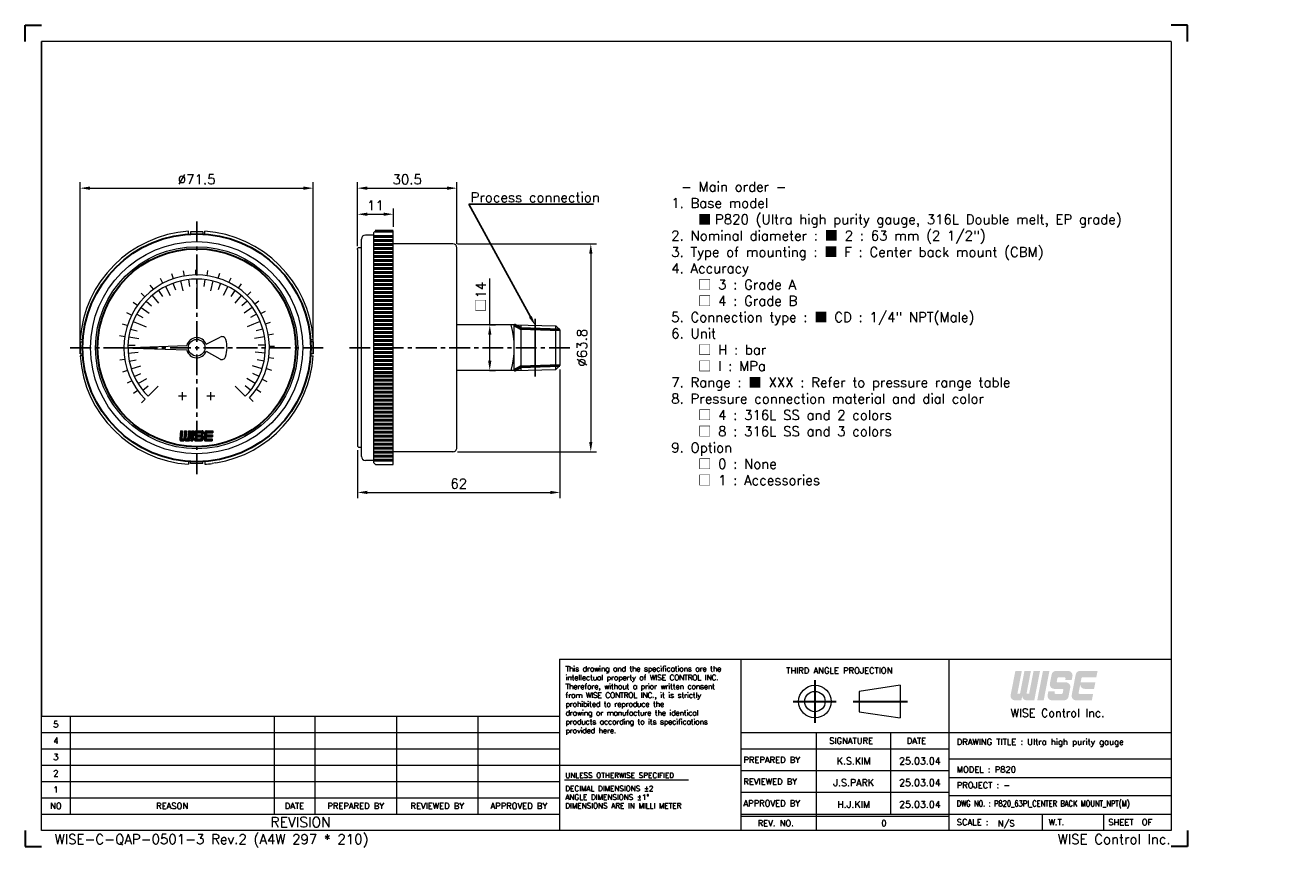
# Model space of a CAD drawing. Extents: x 410 to 798, y -3 to 249.
import ezdxf
from ezdxf import colors
from ezdxf.entities.mleader import LeaderData, LeaderLine
from ezdxf.enums import TextEntityAlignment as Align
from ezdxf.math import Vec2, Vec3

# ---------------------------------------------------------------- set-up
doc = ezdxf.new("R2010")
doc.units = 0
doc.header["$LTSCALE"] = 17
doc.header["$MEASUREMENT"] = 0
doc.header["$PDMODE"] = 1
doc.linetypes.add('CENTER', pattern=[2, 1.25, -0.25, 0.25, -0.25])
doc.linetypes.add('DASHEDX2', pattern=[1.5, 1, -0.5])
doc.layers.get('0').update_dxf_attribs({"linetype": 'DASHEDX2', "lineweight": 18})
doc.layers.get('DEFPOINTS').update_dxf_attribs({"linetype": 'CONTINUOUS', "lineweight": 18})
for name, color, linetype, lineweight in [('4', 4, 'CONTINUOUS', 30), ('DIM', 7, 'CONTINUOUS', 18), ('SS100', 7, 'CONTINUOUS', 18)]:
    doc.layers.add(name, color=color, linetype=linetype, lineweight=lineweight)
doc.styles.add('ROMANC', font='romans.shx', dxfattribs={"bigfont": 'whgtxt.shx'})
doc.styles.add('ROMANS', font='ROMANS.shx', dxfattribs={"bigfont": 'whgtxt.shx'})
doc.dimstyles.new('1.2', dxfattribs={"dimscale": 1.2, "dimtxt": 2.5, "dimasz": 2.5, "dimexe": 1.5, "dimexo": 1, "dimgap": 1, "dimtad": 1, "dimdsep": 46, "dimtxsty": 'ROMANS', "dimcen": 2.5, "dimclrd": 7, "dimclre": 7, "dimclrt": 3, "dimadec": 1, "dimazin": 2, "dimtfac": 1, "dimtmove": 0, "dimatfit": 3, "dimfxl": 1, "dimlwd": 18, "dimlwe": 18, "dimarcsym": 0})

# ---------------------------------------------------------------- blocks, each defined once
blk = doc.blocks.new('*D6')
at = {"layer": '4', "color": 7, "lineweight": 18, "transparency": 16777216}
for p, q in [((511.5, 181.3), (511.5, 192.92)), ((514.5, 191.12), (519.5, 191.12)), ((522.5, 187.22), (522.5, 192.92))]:
    blk.add_line(p, q, dxfattribs=at)
at = {"layer": '4', "color": 7, "lineweight": -3, "transparency": 16777216}
for points in [[(514.5, 191.62), (514.5, 190.62), (511.5, 191.12)], [(519.5, 191.62), (519.5, 190.62), (522.5, 191.12)]]:
    blk.add_solid(points, dxfattribs=at)
at = {"layer": 'DEFPOINTS', "color": 0, "lineweight": -3, "transparency": 16777216}
for p in [(522.5, 191.12), (522.5, 186.02), (511.5, 180.1)]:
    blk.add_point(p, dxfattribs=at)
at = {"layer": '4', "color": 3, "lineweight": -3, "transparency": 16777216, "insert": (517, 193.82), "char_height": 3, "attachment_point": 5, "style": 'ROMANS'}
blk.add_mtext('11', dxfattribs=at)
blk = doc.blocks.new('*D7')
at = {"layer": '4', "color": 7, "lineweight": 18, "transparency": 16777216}
for p, q in [((511.5, 181.3), (511.5, 200.92)), ((514.5, 199.12), (539, 199.12)), ((542, 182.04), (542, 200.92))]:
    blk.add_line(p, q, dxfattribs=at)
at = {"layer": '4', "color": 7, "lineweight": -3, "transparency": 16777216}
for points in [[(514.5, 199.62), (514.5, 198.62), (511.5, 199.12)], [(539, 199.62), (539, 198.62), (542, 199.12)]]:
    blk.add_solid(points, dxfattribs=at)
at = {"layer": 'DEFPOINTS', "color": 0, "lineweight": -3, "transparency": 16777216}
for p in [(542, 199.12), (511.5, 180.1), (542, 180.84)]:
    blk.add_point(p, dxfattribs=at)
at = {"layer": '4', "color": 3, "lineweight": -3, "transparency": 16777216, "insert": (526.75, 201.82), "char_height": 3, "attachment_point": 5, "style": 'ROMANS'}
blk.add_mtext('30.5', dxfattribs=at)
blk = doc.blocks.new('11')
at = {"color": 0}
for p, q in [((98.23, 252.35), (97.82, 253.57)), ((100.95, 253.03), (100.74, 254.3)), ((103.75, 253.29), (103.74, 254.57)), ((106.55, 253.1), (106.74, 254.38)), ((109.3, 252.49), (109.68, 253.71)), ((93.26, 249.75), (92.5, 250.79)), ((95.64, 251.25), (95.05, 252.39)), ((111.91, 251.45), (112.47, 252.6)), ((114.32, 250.02), (115.06, 251.07)), ((91.14, 247.91), (90.23, 248.81)), ((116.49, 248.23), (117.38, 249.15)), ((89.33, 245.76), (88.29, 246.51)), ((118.35, 246.12), (119.38, 246.9)), ((119.86, 243.75), (121, 244.36)), ((86.82, 240.75), (85.6, 241.14)), ((87.88, 243.35), (86.73, 243.93)), ((120.99, 241.18), (122.2, 241.6)), ((86.18, 238.02), (84.91, 238.21)), ((121.69, 238.46), (122.96, 238.69)), ((85.98, 235.21), (84.69, 235.21)), ((121.97, 235.66), (123.26, 235.69)), ((86.21, 232.41), (84.94, 232.21)), ((121.81, 232.86), (123.08, 232.69)), ((86.87, 229.68), (85.65, 229.28)), ((121.22, 230.11), (122.45, 229.74)), ((87.95, 227.09), (86.81, 226.51)), ((120.2, 227.49), (121.36, 226.94)), ((89.42, 224.7), (88.38, 223.94)), ((91.25, 222.56), (90.34, 221.65)), ((117.02, 222.88), (117.95, 222)), ((118.79, 225.06), (119.85, 224.33))]:
    blk.add_line(p, q, dxfattribs=at)
blk.add_arc((103.98, 235.29), 18, 316.4299, 225, dxfattribs=at)
blk = doc.blocks.new('*D10')
at = {"layer": '4', "color": 7, "lineweight": 18, "transparency": 16777216}
for p, q in [((542.22, 182.07), (584.85, 182.07)), ((583.05, 179.07), (583.05, 121.27)), ((542.2, 118.27), (584.85, 118.27))]:
    blk.add_line(p, q, dxfattribs=at)
at = {"layer": '4', "color": 7, "lineweight": -3, "transparency": 16777216}
for points in [[(582.55, 179.07), (583.55, 179.07), (583.05, 182.07)], [(582.55, 121.27), (583.55, 121.27), (583.05, 118.27)]]:
    blk.add_solid(points, dxfattribs=at)
at = {"layer": 'DEFPOINTS', "color": 0, "lineweight": -3, "transparency": 16777216}
for p in [(541.02, 182.07), (541, 118.27), (583.05, 118.27)]:
    blk.add_point(p, dxfattribs=at)
at = {"layer": '4', "color": 3, "lineweight": -3, "transparency": 16777216, "insert": (580.35, 150.17), "char_height": 3, "attachment_point": 5, "rotation": 90, "style": 'ROMANS'}
blk.add_mtext('%%C63.8', dxfattribs=at)
blk = doc.blocks.new('*D11')
at = {"layer": '4', "color": 7, "lineweight": 18, "transparency": 16777216}
for p, q in [((426.44, 151.37), (426.44, 200.92)), ((429.44, 199.12), (494.94, 199.12)), ((497.94, 151.37), (497.94, 200.92))]:
    blk.add_line(p, q, dxfattribs=at)
at = {"layer": '4', "color": 7, "lineweight": -3, "transparency": 16777216}
for points in [[(429.44, 199.62), (429.44, 198.62), (426.44, 199.12)], [(494.94, 199.62), (494.94, 198.62), (497.94, 199.12)]]:
    blk.add_solid(points, dxfattribs=at)
at = {"layer": 'DEFPOINTS', "color": 0, "lineweight": -3, "transparency": 16777216}
for p in [(497.94, 199.12), (426.44, 150.17), (497.94, 150.17)]:
    blk.add_point(p, dxfattribs=at)
at = {"layer": '4', "color": 3, "lineweight": -3, "transparency": 16777216, "insert": (462.19, 201.82), "char_height": 3, "attachment_point": 5, "style": 'ROMANS'}
blk.add_mtext('%%C71.5', dxfattribs=at)
blk = doc.blocks.new('*D12')
at = {"layer": '4', "color": 7, "lineweight": 18, "transparency": 16777216}
for p, q in [((573.6, 143.49), (573.6, 103.97)), ((511.5, 118.78), (511.5, 103.97)), ((514.5, 105.77), (570.6, 105.77))]:
    blk.add_line(p, q, dxfattribs=at)
at = {"layer": '4', "color": 7, "lineweight": -3, "transparency": 16777216}
for points in [[(514.5, 106.27), (514.5, 105.27), (511.5, 105.77)], [(570.6, 106.27), (570.6, 105.27), (573.6, 105.77)]]:
    blk.add_solid(points, dxfattribs=at)
at = {"layer": 'DEFPOINTS', "color": 0, "lineweight": -3, "transparency": 16777216}
for p in [(573.6, 144.69), (511.5, 119.98), (573.6, 105.77)]:
    blk.add_point(p, dxfattribs=at)
at = {"layer": '4', "color": 3, "lineweight": -3, "transparency": 16777216, "insert": (542.55, 108.47), "char_height": 3, "attachment_point": 5, "style": 'ROMANS'}
blk.add_mtext('62', dxfattribs=at)
blk = doc.blocks.new('*D13')
at = {"layer": '4', "color": 7, "lineweight": 18, "transparency": 16777216}
for p, q in [((552.07, 157.17), (552.07, 171.38)), ((552, 157.17), (553.87, 157.17)), ((552.07, 146.17), (552.07, 154.17)), ((552, 143.17), (553.87, 143.17))]:
    blk.add_line(p, q, dxfattribs=at)
at = {"layer": '4', "color": 7, "lineweight": -3, "transparency": 16777216}
for points in [[(551.57, 154.17), (552.57, 154.17), (552.07, 157.17)], [(551.57, 146.17), (552.57, 146.17), (552.07, 143.17)]]:
    blk.add_solid(points, dxfattribs=at)
at = {"layer": 'DEFPOINTS', "color": 0, "lineweight": -3, "transparency": 16777216}
for p in [(550.8, 157.17), (550.8, 143.17), (552.07, 143.17)]:
    blk.add_point(p, dxfattribs=at)
at = {"layer": '4', "color": 3, "lineweight": -3, "transparency": 16777216, "insert": (549.37, 165.77), "char_height": 3, "attachment_point": 5, "rotation": 90, "style": 'ROMANS'}
blk.add_mtext('{\\fGulim|b0|i0|c129|p50;□}14', dxfattribs=at)

msp = doc.modelspace()

# ---------------------------------------------------------------- hatches: boundary and pattern name
at = {"layer": '4', "linetype": 'CENTER'}
for points in [[(715.353, 43.349, 0.4142136), (716.703, 41.998), (719.052, 41.998), (720.802, 51.002), (718.821, 51.002), (717.474, 44.069), (716.663, 44.069), (718.011, 51.002), (716.03, 51.002), (714.682, 44.069), (713.872, 44.069), (715.22, 51.002), (713.239, 51.002), (711.801, 43.606, 0.4716306), (713.127, 41.998), (715.09, 41.998)], [(723.683, 51.002), (721.702, 51.002), (719.952, 41.998), (721.933, 41.998)], [(729.529, 43.091), (730.071, 45.882, 0.4716306), (728.745, 47.49), (726.21, 47.49, -0.4716306), (725.944, 47.812), (726.137, 48.802, -0.3590367), (726.402, 49.021), (728.373, 49.021, -0.4716306), (728.638, 48.699), (728.543, 48.211), (730.524, 48.211), (730.754, 49.394, 0.4716306), (729.428, 51.002), (725.697, 51.002, 0.3590367), (724.371, 49.909), (723.829, 47.118, 0.4716306), (725.154, 45.509), (727.69, 45.509, -0.4716306), (727.955, 45.188), (727.763, 44.197, -0.3590367), (727.498, 43.979), (725.527, 43.979, -0.4716306), (725.262, 44.3), (725.357, 44.789), (723.376, 44.789), (723.146, 43.606, 0.4716306), (724.472, 41.998), (728.203, 41.998, 0.3590367)], [(737.084, 43.979), (732.91, 43.979, -0.4716306), (732.645, 44.3), (732.88, 45.509), (733.142, 46.86, 0.4142136), (734.493, 45.509), (737.382, 45.509), (737.767, 47.49), (733.265, 47.49), (733.52, 48.802, -0.3590367), (733.785, 49.021), (738.064, 49.021), (738.449, 51.002), (733.08, 51.002, 0.3590367), (731.754, 49.909), (730.529, 43.606, 0.4716306), (731.855, 41.998), (736.699, 41.998)]]:
    msp.add_hatch(color=1, dxfattribs=at).paths.add_polyline_path(points)

# ---------------------------------------------------------------- linework, layer by layer
at = {"color": 4, "linetype": 'Continuous'}
for p, q in [((761.041, 244.087), (414.646, 244.087)), ((761.041, 244.087), (761.041, 2.092)), ((573.462, 54.614), (629.111, 54.614)), ((573.462, 54.614), (573.462, 2.092)), ((629.111, 54.614), (761.041, 54.614)), ((677.87, 46.619), (665.365, 44.744)), ((677.87, 46.619), (677.87, 36.615)), ((665.365, 44.744), (665.365, 38.491)), ((414.646, 2.092), (414.646, 37.106)), ((414.646, 37.106), (573.462, 37.106)), ((665.365, 38.491), (677.87, 36.615)), ((761.041, 2.092), (414.646, 2.092))]:
    msp.add_line(p, q, dxfattribs=at)
at = {"color": 4, "linetype": 'ByBlock'}
for p, q in [((559.595, 157.166), (541.995, 157.166)), ((559.595, 143.166), (541.995, 143.166))]:
    msp.add_line(p, q, dxfattribs=at)
at = {"color": 3, "linetype": 'Continuous'}
for p, q in [((629.111, 2.092), (629.111, 54.614)), ((692.888, 54.614), (692.888, 2.092)), ((629.111, 32.104), (761.041, 32.104)), ((652.246, 2.092), (652.246, 32.104)), ((675.068, 7.094), (675.068, 32.104)), ((629.111, 27.102), (692.888, 27.102)), ((573.462, 22.1), (629.111, 22.1)), ((629.111, 20.433), (692.888, 20.433)), ((575.011, 17.59), (612.972, 17.59)), ((629.111, 13.763), (692.888, 13.763)), ((629.111, 6.469), (692.888, 6.469)), ((721.415, 7.094), (721.415, 2.092)), ((740.299, 7.094), (740.299, 2.092))]:
    msp.add_line(p, q, dxfattribs=at)
at = {"color": 7, "linetype": 'Continuous'}
for p, q in [((423.399, 37.106), (423.399, 7.094)), ((485.926, 37.106), (485.926, 7.094)), ((498.431, 37.106), (498.431, 7.094)), ((523.441, 37.106), (523.441, 7.094)), ((548.452, 37.106), (548.452, 7.094)), ((414.646, 32.104), (573.462, 32.104)), ((414.646, 27.102), (573.462, 27.102)), ((761.041, 23.976), (692.888, 23.976)), ((414.646, 22.1), (573.462, 22.1)), ((414.646, 17.098), (573.462, 17.098)), ((692.888, 18.349), (761.041, 18.349)), ((414.646, 12.096), (573.462, 12.096)), ((761.041, 12.721), (692.888, 12.721)), ((414.646, 7.094), (573.462, 7.094)), ((629.111, 7.094), (761.041, 7.094))]:
    msp.add_line(p, q, dxfattribs=at)
at = {"color": 4, "linetype": 'Continuous'}
for radius in [5.002, 3.126]:
    msp.add_circle((651.785, 41.617), radius, dxfattribs=at)
at = {"layer": '4', "color": 1}
for p, q in [((409.643, 249.09), (414.646, 249.09)), ((409.643, 244.087), (409.643, 249.09)), ((766.043, 249.09), (761.041, 249.09)), ((766.043, 244.087), (766.043, 249.09)), ((409.643, 2.092), (409.643, -2.91)), ((766.043, 2.092), (766.043, -2.91)), ((409.643, -2.91), (414.646, -2.91)), ((766.043, -2.91), (761.041, -2.91))]:
    msp.add_line(p, q, dxfattribs=at)
at = {"layer": '4', "lineweight": -3}
for p, q in [((414.646, 37.106), (414.646, 244.087)), ((426.444, 152.025), (426.444, 148.306)), ((497.943, 152.025), (497.943, 148.306))]:
    msp.add_line(p, q, dxfattribs=at)
at = {"layer": '4', "color": 1, "linetype": 'CENTER'}
for p, q in [((651.785, 48.16), (651.785, 35.066)), ((645.136, 41.617), (658.33, 41.617)), ((663.468, 41.617), (680.174, 41.617))]:
    msp.add_line(p, q, dxfattribs=at)
at = {"layer": '4', "color": 7}
for radius in [34.967, 30.379]:
    msp.add_circle((462.194, 150.166), radius, dxfattribs=at)
at = {"layer": 'DIM', "color": 4}
for p, q in [((512.721, 116.828), (512.721, 183.503)), ((512.721, 180.807), (512.721, 183.503)), ((516.398, 184.735), (513.946, 184.735)), ((517.011, 186.016), (516.398, 185.403)), ((516.398, 185.403), (516.398, 114.928)), ((522.495, 186.016), (517.011, 186.016)), ((522.495, 114.316), (522.495, 186.016)), ((511.802, 180.96), (511.495, 180.653)), ((511.495, 180.347), (511.495, 180.653)), ((511.495, 180.347), (511.495, 119.984)), ((511.802, 180.96), (512.721, 180.96)), ((540.769, 182.066), (522.495, 182.066)), ((541.995, 119.491), (541.995, 180.84)), ((559.595, 157.166), (572.355, 156.882)), ((559.595, 143.166), (559.595, 157.166)), ((561.595, 157.121), (561.595, 143.21)), ((572.355, 143.45), (572.355, 156.882)), ((573.595, 155.642), (572.355, 156.882)), ((573.595, 155.642), (573.595, 144.689)), ((573.595, 144.689), (572.355, 143.45)), ((559.595, 143.166), (572.355, 143.45)), ((511.802, 119.678), (511.495, 119.984)), ((511.802, 119.678), (512.721, 119.678)), ((540.769, 118.266), (522.495, 118.266)), ((516.398, 115.603), (513.946, 115.603)), ((517.011, 114.316), (516.398, 114.928)), ((517.011, 114.316), (522.495, 114.316))]:
    msp.add_line(p, q, dxfattribs=at)
for centre, radius, start, end in [((513.946, 183.503), 1.226, 90, 180), ((540.769, 180.84), 1.226, 0, 90), ((534.595, 150.166), 25, 343.7398, 16.2602), ((513.946, 116.828), 1.226, 180, 270), ((540.77, 119.491), 1.225, 269.98678, 0.01322)]:
    msp.add_arc(centre, radius, start, end, dxfattribs=at)
at = {"layer": 'SS100', "color": 1, "linetype": 'CENTER', "lineweight": -2, "ltscale": 0.3}
for p, q in [((462.194, 188.922), (462.194, 111.409)), ((423.437, 150.166), (500.95, 150.166)), ((509.044, 150.166), (576.595, 150.166))]:
    msp.add_line(p, q, dxfattribs=at)
at = {"layer": 'SS100', "color": 4, "linetype": 'Continuous'}
for p, q in [((459.714, 185.083), (459.714, 185.915)), ((464.053, 185.703), (460.334, 185.703)), ((460.334, 185.703), (460.334, 185.083)), ((464.053, 185.703), (464.053, 185.083)), ((464.673, 185.083), (464.673, 185.915)), ((427.276, 152.645), (426.444, 152.645)), ((426.444, 152.025), (427.276, 152.025)), ((465.101, 151.241), (469.395, 153.431)), ((497.111, 152.645), (497.943, 152.645)), ((497.943, 152.025), (497.111, 152.025)), ((426.444, 148.306), (427.276, 148.306)), ((427.276, 147.686), (426.444, 147.686)), ((439.254, 150.166), (459.173, 150.861)), ((439.254, 150.166), (459.173, 149.47)), ((465.101, 149.09), (469.281, 146.71)), ((497.943, 148.306), (497.111, 148.306)), ((497.111, 147.686), (497.943, 147.686)), ((457.854, 134.046), (457.854, 136.526)), ((466.534, 134.046), (466.534, 136.526)), ((459.094, 135.286), (456.614, 135.286)), ((467.774, 135.286), (465.294, 135.286)), ((459.714, 115.248), (459.714, 114.416)), ((460.334, 114.628), (460.334, 115.248)), ((464.053, 114.628), (460.334, 114.628)), ((464.053, 114.628), (464.053, 115.248)), ((464.673, 115.248), (464.673, 114.416)), ((468.102, 114.821), (466.961, 114.649))]:
    msp.add_line(p, q, dxfattribs=at)
at = {"layer": 'SS100', "linetype": 'Continuous', "lineweight": 50}
for p, q in [((516.398, 184.288), (522.495, 184.288)), ((516.398, 183.062), (522.495, 183.062)), ((516.937, 185.942), (522.495, 185.942)), ((516.398, 181.837), (522.495, 181.837)), ((516.398, 180.611), (522.495, 180.611)), ((516.398, 179.385), (522.495, 179.385)), ((516.398, 178.16), (522.495, 178.16)), ((516.398, 176.934), (522.495, 176.934)), ((516.398, 175.708), (522.495, 175.708)), ((516.398, 174.483), (522.495, 174.483)), ((516.398, 173.257), (522.495, 173.257)), ((516.398, 172.031), (522.495, 172.031)), ((516.398, 170.806), (522.495, 170.806)), ((516.398, 169.58), (522.495, 169.58)), ((516.398, 168.355), (522.495, 168.355)), ((516.398, 167.129), (522.495, 167.129)), ((516.398, 165.903), (522.495, 165.903)), ((516.398, 164.678), (522.495, 164.678)), ((516.398, 163.452), (522.495, 163.452)), ((516.398, 162.226), (522.495, 162.226)), ((516.398, 161.001), (522.495, 161.001)), ((516.398, 159.775), (522.495, 159.775)), ((516.398, 158.549), (522.495, 158.549)), ((516.398, 157.324), (522.495, 157.324)), ((516.398, 156.098), (522.495, 156.098)), ((561.595, 156.017), (559.595, 157.166)), ((561.595, 156.017), (573.595, 155.642)), ((516.398, 154.872), (522.495, 154.872)), ((516.398, 153.647), (522.495, 153.647)), ((516.398, 152.421), (522.495, 152.421)), ((516.398, 151.196), (522.495, 151.196)), ((516.398, 149.97), (522.495, 149.97)), ((516.398, 148.744), (522.495, 148.744)), ((516.398, 147.519), (522.495, 147.519)), ((516.398, 146.293), (522.495, 146.293)), ((516.398, 145.067), (522.495, 145.067)), ((516.398, 143.842), (522.495, 143.842)), ((561.595, 144.314), (559.595, 143.166)), ((561.595, 144.314), (573.595, 144.689)), ((516.398, 142.616), (522.495, 142.616)), ((516.398, 141.39), (522.495, 141.39)), ((516.398, 140.165), (522.495, 140.165)), ((516.398, 138.939), (522.495, 138.939)), ((516.398, 137.713), (522.495, 137.713)), ((516.398, 136.488), (522.495, 136.488)), ((516.398, 135.262), (522.495, 135.262)), ((516.398, 134.037), (522.495, 134.037)), ((516.398, 132.811), (522.495, 132.811)), ((516.398, 131.585), (522.495, 131.585)), ((516.398, 130.36), (522.495, 130.36)), ((516.398, 129.134), (522.495, 129.134)), ((516.398, 127.908), (522.495, 127.908)), ((516.398, 126.683), (522.495, 126.683)), ((516.398, 125.457), (522.495, 125.457)), ((516.398, 124.231), (522.495, 124.231)), ((516.398, 123.006), (522.495, 123.006)), ((516.398, 121.78), (522.495, 121.78)), ((516.398, 120.555), (522.495, 120.555)), ((516.398, 119.329), (522.495, 119.329)), ((516.398, 118.103), (522.495, 118.103)), ((516.398, 116.878), (522.495, 116.878)), ((516.398, 115.652), (522.495, 115.652))]:
    msp.add_line(p, q, dxfattribs=at)
at = {"layer": 'SS100', "color": 7, "linetype": 'Continuous'}
for p, q in [((459.716, 171.099), (459.971, 168.944)), ((462.194, 171.245), (462.194, 169.075)), ((464.671, 171.099), (464.416, 168.944)), ((450.483, 167.693), (451.688, 165.888)), ((452.624, 168.948), (454.031, 166.186)), ((454.898, 169.942), (455.649, 167.906)), ((457.273, 170.663), (457.996, 167.649)), ((462.194, 169.075), (462.194, 166.905)), ((467.115, 170.663), (466.391, 167.649)), ((469.49, 169.942), (468.739, 167.906)), ((471.764, 168.948), (470.356, 166.186)), ((473.905, 167.693), (472.699, 165.888)), ((446.715, 164.474), (448.308, 163.002)), ((448.504, 166.195), (450.517, 163.837)), ((475.884, 166.195), (473.871, 163.837)), ((477.673, 164.474), (476.079, 163.002)), ((443.802, 160.466), (445.695, 159.405)), ((445.14, 162.556), (447.648, 160.734)), ((479.247, 162.556), (476.739, 160.734)), ((480.585, 160.466), (478.692, 159.405)), ((441.906, 155.888), (443.994, 155.299)), ((442.719, 158.232), (444.724, 157.402)), ((444.724, 157.402), (446.728, 156.572)), ((479.664, 157.402), (477.659, 156.572)), ((481.669, 158.232), (479.664, 157.402)), ((482.482, 155.888), (480.393, 155.299)), ((441.374, 153.463), (444.435, 152.978)), ((483.014, 153.463), (479.952, 152.978)), ((441.13, 150.993), (443.299, 150.908)), ((441.179, 148.512), (444.27, 148.755)), ((483.208, 148.512), (480.118, 148.755)), ((483.257, 150.993), (481.089, 150.908)), ((441.519, 146.053), (443.647, 146.477)), ((442.146, 143.652), (445.094, 144.61)), ((482.242, 143.652), (479.293, 144.61)), ((482.868, 146.053), (480.74, 146.477)), ((443.05, 141.341), (445.021, 142.249)), ((444.22, 139.152), (446.864, 140.771)), ((480.167, 139.152), (477.524, 140.771)), ((481.337, 141.341), (479.366, 142.249)), ((445.64, 137.115), (447.344, 138.459)), ((447.288, 135.26), (448.823, 136.795)), ((448.823, 136.795), (450.357, 138.329)), ((475.565, 136.795), (474.03, 138.329)), ((477.099, 135.26), (475.565, 136.795)), ((478.748, 137.115), (477.044, 138.459))]:
    msp.add_line(p, q, dxfattribs=at)
at = {"layer": 'SS100', "color": 1, "linetype": 'CENTER', "lineweight": -2}
msp.add_line((565.975, 141.308), (565.975, 159.024), dxfattribs=at)
at = {"layer": 'SS100', "color": 10, "linetype": 'Continuous'}
for p, q in [((457.258, 124.673), (457.029, 122.049)), ((457.161, 123.56), (457.836, 124.236)), ((457.178, 123.753), (457.853, 124.428)), ((457.195, 123.945), (457.87, 124.62)), ((457.212, 124.137), (457.748, 124.673)), ((457.228, 124.329), (457.572, 124.673)), ((457.245, 124.521), (457.397, 124.673)), ((457.258, 124.673), (457.875, 124.673)), ((457.875, 124.673), (457.67, 122.329)), ((458.453, 124.673), (458.247, 122.311)), ((458.353, 123.525), (459.028, 124.2)), ((458.37, 123.717), (459.045, 124.392)), ((458.387, 123.909), (459.062, 124.584)), ((458.403, 124.101), (458.975, 124.673)), ((458.42, 124.293), (458.8, 124.673)), ((458.437, 124.486), (458.624, 124.673)), ((458.453, 124.673), (459.07, 124.673)), ((459.07, 124.673), (458.864, 122.329)), ((459.647, 124.673), (459.441, 122.311)), ((459.561, 123.68), (460.236, 124.355)), ((459.577, 123.872), (460.253, 124.548)), ((459.594, 124.065), (460.203, 124.673)), ((459.611, 124.257), (460.027, 124.673)), ((459.628, 124.449), (459.852, 124.673)), ((459.645, 124.641), (459.676, 124.673)), ((459.647, 124.673), (460.264, 124.673)), ((460.264, 124.673), (459.995, 121.604)), ((460.673, 124.673), (460.404, 121.604)), ((460.583, 123.651), (461.258, 124.326)), ((460.6, 123.843), (461.275, 124.518)), ((460.617, 124.035), (461.255, 124.673)), ((460.634, 124.227), (461.079, 124.673)), ((460.651, 124.419), (460.904, 124.673)), ((460.667, 124.612), (460.729, 124.673)), ((460.673, 124.673), (461.289, 124.673)), ((460.673, 124.673), (461.289, 124.673)), ((461.289, 124.673), (461.02, 121.604)), ((461.665, 124.299), (461.576, 123.276)), ((461.589, 123.429), (462.833, 124.673)), ((461.606, 123.621), (462.658, 124.673)), ((461.623, 123.814), (462.482, 124.673)), ((461.64, 124.006), (462.307, 124.673)), ((461.656, 124.198), (462.131, 124.673)), ((461.689, 124.406), (461.931, 124.647)), ((462.073, 124.673), (463.875, 124.673)), ((462.394, 124.059), (463.008, 124.673)), ((462.57, 124.059), (463.184, 124.673)), ((462.745, 124.059), (463.359, 124.673)), ((462.921, 124.059), (463.534, 124.673)), ((463.096, 124.059), (463.71, 124.673)), ((463.271, 124.059), (463.885, 124.673)), ((463.447, 124.059), (464.03, 124.642)), ((463.601, 124.038), (464.139, 124.576)), ((463.626, 123.712), (464.273, 124.359)), ((463.637, 123.899), (464.221, 124.482)), ((463.801, 123.712), (464.279, 124.19)), ((464.282, 124.228), (464.237, 123.712)), ((464.698, 124.299), (464.501, 122.049)), ((464.627, 123.485), (465.814, 124.673)), ((464.643, 123.678), (465.639, 124.673)), ((464.66, 123.87), (465.463, 124.673)), ((464.677, 124.062), (465.288, 124.673)), ((464.694, 124.254), (465.113, 124.673)), ((464.797, 124.533), (464.836, 124.572)), ((465.105, 124.673), (467.186, 124.673)), ((465.375, 124.058), (465.989, 124.673)), ((465.551, 124.059), (466.165, 124.673)), ((465.726, 124.059), (466.34, 124.673)), ((465.902, 124.059), (466.515, 124.673)), ((466.077, 124.059), (466.691, 124.673)), ((466.252, 124.059), (466.866, 124.673)), ((466.428, 124.059), (467.042, 124.673)), ((466.603, 124.059), (467.183, 124.639)), ((466.778, 124.059), (467.166, 124.446)), ((466.954, 124.059), (467.149, 124.254)), ((467.186, 124.673), (467.132, 124.059)), ((457.027, 122.024), (457.702, 122.698)), ((457.043, 122.215), (457.719, 122.89)), ((457.052, 121.873), (457.685, 122.506)), ((457.06, 122.407), (457.735, 123.083)), ((457.077, 122.6), (457.752, 123.275)), ((457.094, 122.792), (457.769, 123.467)), ((457.111, 122.984), (457.786, 123.659)), ((457.115, 121.76), (457.669, 122.315)), ((457.128, 123.176), (457.803, 123.851)), ((457.144, 123.368), (457.82, 124.044)), ((457.205, 121.676), (457.75, 122.22)), ((457.325, 121.62), (457.923, 122.218)), ((457.437, 121.604), (458.207, 121.604)), ((457.484, 121.604), (458.098, 122.218)), ((457.66, 121.604), (458.91, 122.855)), ((457.771, 122.218), (458.145, 122.218)), ((457.835, 121.604), (458.894, 122.663)), ((458.01, 121.604), (458.877, 122.47)), ((458.186, 121.604), (458.869, 122.288)), ((458.207, 121.604), (458.51, 121.881)), ((458.252, 122.372), (458.927, 123.047)), ((458.269, 122.564), (458.944, 123.239)), ((458.286, 122.756), (458.961, 123.431)), ((458.303, 122.948), (458.978, 123.623)), ((458.319, 123.14), (458.995, 123.816)), ((458.336, 123.333), (459.011, 124.008)), ((458.51, 121.881), (458.764, 121.604)), ((458.571, 121.814), (458.975, 122.218)), ((458.655, 121.723), (459.15, 122.218)), ((458.739, 121.631), (459.326, 122.218)), ((458.764, 121.604), (459.995, 121.604)), ((458.887, 121.604), (460.101, 122.818)), ((458.966, 122.218), (459.339, 122.218)), ((459.063, 121.604), (460.084, 122.626)), ((459.238, 121.604), (460.068, 122.434)), ((459.413, 121.604), (460.051, 122.242)), ((459.443, 122.335), (460.118, 123.01)), ((459.46, 122.527), (460.135, 123.202)), ((459.476, 122.719), (460.152, 123.395)), ((459.493, 122.912), (460.168, 123.587)), ((459.51, 123.104), (460.185, 123.779)), ((459.527, 123.296), (460.202, 123.971)), ((459.544, 123.488), (460.219, 124.163)), ((459.589, 121.604), (460.034, 122.049)), ((459.764, 121.604), (460.017, 121.857)), ((459.939, 121.604), (460, 121.665)), ((460.404, 121.604), (461.02, 121.604)), ((460.415, 121.729), (461.09, 122.404)), ((460.432, 121.921), (461.107, 122.596)), ((460.449, 122.113), (461.124, 122.789)), ((460.465, 121.604), (461.074, 122.212)), ((460.466, 122.306), (461.141, 122.981)), ((460.482, 122.498), (461.158, 123.173)), ((460.499, 122.69), (461.174, 123.365)), ((460.516, 122.882), (461.191, 123.557)), ((460.533, 123.074), (461.208, 123.749)), ((460.55, 123.266), (461.225, 123.942)), ((460.566, 123.459), (461.242, 124.134)), ((460.641, 121.604), (461.057, 122.02)), ((460.816, 121.604), (461.04, 121.828)), ((460.991, 121.604), (461.023, 121.636)), ((461.514, 122.565), (461.468, 122.049)), ((461.472, 122.084), (461.952, 122.565)), ((461.479, 121.916), (462.128, 122.565)), ((461.488, 122.276), (461.777, 122.565)), ((461.505, 122.468), (461.602, 122.565)), ((461.514, 122.565), (462.135, 122.565)), ((461.531, 121.793), (462.113, 122.375)), ((461.574, 123.239), (462.248, 123.912)), ((461.602, 123.092), (462.231, 123.72)), ((461.613, 121.7), (462.151, 122.237)), ((461.667, 122.981), (462.217, 123.531)), ((461.723, 121.634), (462.307, 122.218)), ((461.76, 122.898), (462.307, 123.446)), ((461.868, 121.604), (462.482, 122.218)), ((461.876, 121.604), (463.678, 121.604)), ((461.881, 122.845), (462.482, 123.445)), ((461.983, 122.832), (463.432, 122.832)), ((462.044, 122.832), (462.657, 123.445)), ((462.044, 121.604), (462.657, 122.218)), ((462.13, 122.565), (462.109, 122.329)), ((462.211, 122.218), (463.397, 122.218)), ((462.252, 123.966), (462.216, 123.557)), ((462.219, 122.832), (462.833, 123.445)), ((462.219, 121.604), (462.833, 122.218)), ((462.318, 123.445), (463.767, 123.445)), ((462.354, 124.059), (463.54, 124.059)), ((462.394, 122.832), (463.008, 123.445)), ((462.394, 121.604), (463.008, 122.218)), ((462.57, 122.832), (463.184, 123.445)), ((462.57, 121.604), (463.184, 122.218)), ((462.745, 122.832), (463.359, 123.445)), ((462.745, 121.604), (463.359, 122.218)), ((462.92, 122.832), (463.534, 123.445)), ((462.92, 121.604), (464.161, 122.845)), ((463.096, 122.832), (463.71, 123.445)), ((463.096, 121.604), (464.144, 122.653)), ((463.271, 122.832), (463.872, 123.432)), ((463.271, 121.604), (464.128, 122.46)), ((463.446, 122.831), (463.993, 123.378)), ((463.447, 121.604), (464.111, 122.268)), ((463.534, 122.72), (463.498, 122.311)), ((463.503, 122.362), (464.176, 123.035)), ((463.52, 122.554), (464.149, 123.183)), ((463.534, 122.743), (464.085, 123.294)), ((463.642, 123.948), (463.621, 123.712)), ((463.621, 123.712), (464.237, 123.712)), ((463.622, 121.604), (464.094, 122.076)), ((463.824, 121.631), (464.06, 121.867)), ((463.976, 123.712), (464.262, 123.998)), ((464.175, 123), (464.085, 121.978)), ((464.152, 123.712), (464.245, 123.806)), ((464.503, 121.959), (465.167, 122.623)), ((464.509, 122.14), (465.814, 123.445)), ((464.526, 122.332), (465.639, 123.445)), ((464.542, 122.525), (465.463, 123.445)), ((464.545, 121.826), (465.15, 122.431)), ((464.559, 122.717), (465.301, 123.458)), ((464.576, 122.909), (465.251, 123.584)), ((464.593, 123.101), (465.268, 123.776)), ((464.61, 123.293), (465.285, 123.968)), ((464.619, 121.724), (465.158, 122.263)), ((464.72, 121.65), (465.288, 122.218)), ((464.853, 121.608), (465.463, 122.218)), ((464.908, 121.604), (466.917, 121.604)), ((465.025, 121.604), (465.639, 122.218)), ((465.177, 122.738), (465.141, 122.329)), ((465.2, 121.604), (465.814, 122.218)), ((465.243, 122.218), (466.971, 122.218)), ((465.285, 123.966), (465.249, 123.557)), ((465.279, 122.832), (467.024, 122.832)), ((465.351, 123.445), (467.078, 123.445)), ((465.375, 121.604), (465.989, 122.218)), ((465.376, 122.832), (465.989, 123.445)), ((465.387, 124.059), (467.132, 124.059)), ((465.551, 122.832), (466.165, 123.445)), ((465.551, 121.604), (466.165, 122.218)), ((465.726, 122.832), (466.34, 123.445)), ((465.726, 121.604), (466.34, 122.218)), ((465.902, 122.832), (466.515, 123.445)), ((465.902, 121.604), (466.515, 122.218)), ((466.077, 122.832), (466.691, 123.445)), ((466.077, 121.604), (466.691, 122.218)), ((466.252, 122.832), (466.866, 123.445)), ((466.252, 121.604), (466.866, 122.218)), ((466.428, 122.832), (467.041, 123.445)), ((466.428, 121.604), (466.964, 122.14)), ((466.603, 122.832), (467.065, 123.293)), ((466.603, 121.604), (466.947, 121.948)), ((466.778, 122.832), (467.048, 123.101)), ((466.778, 121.604), (466.93, 121.756)), ((466.971, 122.218), (466.917, 121.604)), ((466.954, 122.832), (467.031, 122.909)), ((467.078, 123.445), (467.024, 122.832)), ((467.129, 124.059), (467.132, 124.062))]:
    msp.add_line(p, q, dxfattribs=at)
at = {"layer": 'SS100', "color": 4, "linetype": 'Continuous'}
for radius in [32.549, 30.999, 30.999, 2.565, 0.19]:
    msp.add_circle((462.194, 150.166), radius, dxfattribs=at)
for centre, radius, start, end in [((462.194, 150.166), 35.835, 93.96722, 176.03278), ((462.194, 150.166), 35.835, 3.96722, 86.03278), ((462.194, 150.166), 3.1, 20.30622, 167.03338), ((469.958, 152.327), 1.24, 15.55155, 117.01838), ((462.194, 150.166), 9.3, 342.83919, 15.55155), ((462.194, 150.166), 35.835, 183.96722, 266.03278), ((462.194, 150.166), 3.1, 192.96662, 339.69378), ((462.194, 150.166), 35.835, 279.4902, 356.03278), ((469.895, 147.788), 1.24, 240.34654, 342.83919), ((462.194, 150.166), 35.835, 273.96722, 277.6446)]:
    msp.add_arc(centre, radius, start, end, dxfattribs=at)
at = {"layer": 'SS100', "color": 7, "linetype": 'Continuous'}
msp.add_arc((462.194, 150.166), 21.08, 315, 225, dxfattribs=at)
at = {"layer": 'SS100', "color": 10, "linetype": 'Continuous'}
for centre, radius, start, end in [((462.073, 124.264), 0.409, 90, 175), ((463.875, 124.264), 0.409, 355, 90), ((465.105, 124.264), 0.409, 90, 175), ((457.437, 122.013), 0.409, 175, 270), ((457.771, 122.32), 0.102, 175, 270), ((458.145, 122.32), 0.102, 270, 355), ((458.966, 122.32), 0.102, 175, 270), ((459.339, 122.32), 0.102, 270, 355), ((461.876, 122.013), 0.409, 175, 270), ((461.983, 123.241), 0.409, 175, 270), ((462.211, 122.32), 0.102, 175, 270), ((462.318, 123.548), 0.102, 175, 270), ((462.354, 123.957), 0.102, 90, 175), ((463.397, 122.32), 0.102, 270, 355), ((463.432, 122.729), 0.102, 355, 90), ((463.54, 123.957), 0.102, 355, 90), ((463.678, 122.013), 0.409, 270, 355), ((463.767, 123.036), 0.409, 355, 90), ((464.908, 122.013), 0.409, 175, 270), ((465.243, 122.32), 0.102, 175, 270), ((465.279, 122.729), 0.102, 90, 175), ((465.351, 123.548), 0.102, 175, 270), ((465.387, 123.957), 0.102, 90, 175)]:
    msp.add_arc(centre, radius, start, end, dxfattribs=at)

# ---------------------------------------------------------------- block references
at = {"layer": 'SS100', "color": 4, "linetype": 'Continuous', "xscale": 1.239972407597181, "yscale": 1.239972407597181, "zscale": 1.239972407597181}
msp.add_blockref('11', (333.267, -141.587), dxfattribs=at)

# ---------------------------------------------------------------- texts
at = {"color": 3, "linetype": 'Continuous'}
for s, height, style, p in [('THIRD ANGLE PROJECTION', 1.87579, 'ROMANS', (642.974, 50.184)), ('SIGNATURE', 1.8758, 'ROMANS', (656.163, 28.648)), ('DATE', 1.8758, 'ROMANS', (679.942, 28.652)), ('DRAWING TITLE : Ultra high purity gauge', 1.87579, 'ROMANS', (695.263, 28.304)), ('PREPARED BY', 1.87579, 'ROMANS', (629.845, 22.786)), ('UNLESS OTHERWISE SPECIFIED', 1.62568, 'ROMANS', (575.232, 18.158)), ('MODEL : P820', 1.87579, 'ROMANS', (695.263, 19.809)), ('DECIMAL DIMENSIONS %%P2', 1.62568, 'ROMANS', (575.232, 14.109)), ('REVIEWED BY', 1.87579, 'ROMANS', (629.845, 16.116)), ('PROJECT : -', 1.87579, 'ROMANS', (695.263, 15.012)), ('ANGLE DIMENSIONS %%P1%%D', 1.62568, 'ROMANS', (575.232, 11.477)), ('DIMENSIONS ARE IN MILLI METER', 1.62568, 'ROMANS', (575.232, 8.845)), ('APPROVED BY', 1.87579, 'ROMANS', (629.845, 9.447)), ('REV. NO.', 1.8758, 'ROMANS', (634.232, 3.35)), ('0', 1.876, 'ROMANC', (672.13, 3.35)), ('SCALE :         ', 1.87579, 'ROMANS', (695.263, 3.672)), ('N/S', 1.8758, 'ROMANS', (707.866, 3.291)), ('W.T. ', 1.8758, 'ROMANS', (723.445, 3.672)), ('SHEET  OF', 1.8758, 'ROMANS', (741.732, 3.672)), ('WISE-C-QAP-0501-3 Rev.2 (A4W 297 * 210)', 3.00126, 'ROMANS', (418.649, -2.12))]:
    msp.add_text(s, height=height, dxfattribs=dict(at, style=style)).set_placement(p)
at = {"color": 3, "style": 'ROMANS'}
for s, height, p in [('WISE Control Inc.', 2.50105, (726.204, 38.107)), ('5', 1.876, (419.022, 34.605)), ('4', 1.876, (419.022, 29.603)), ('3', 1.876, (419.022, 24.601)), ('2', 1.876, (419.022, 19.599)), ('1', 1.876, (419.022, 14.597)), ('NO', 1.8758, (419.022, 9.595)), ('REASON', 1.8758, (454.662, 9.595)), ('DATE', 1.8758, (492.178, 9.595)), ('PREPARED BY', 1.87579, (510.936, 9.595)), ('REVIEWED BY', 1.87579, (535.947, 9.595)), ('APPROVED BY', 1.87579, (560.957, 9.595)), ('REVISION', 3.1263, (494.054, 4.593))]:
    msp.add_text(s, height=height, dxfattribs=at).set_placement(p, align=Align.MIDDLE_CENTER)
at = {"color": 3, "linetype": 'Continuous', "style": 'ROMANS'}
for s, p in [('K.S.KIM', (663.657, 22.309)), ('25.03.04', (683.978, 22.309)), ('J.S.PARK', (663.657, 15.639)), ('25.03.04', (683.978, 15.639)), ('H.J.KIM', (663.657, 8.97)), ('25.03.04', (683.978, 8.97))]:
    msp.add_text(s, height=2.1259, dxfattribs=at).set_placement(p, align=Align.CENTER)
at = {"color": 3, "linetype": 'Continuous', "style": 'ROMANS', "width": 0.8}
msp.add_text('DWG NO. : P820_63PI_CENTER BACK MOUNT_NPT(M)', height=1.87579, dxfattribs=at).set_placement((695.263, 9.385))
at = {"color": 3, "linetype": 'Continuous', "style": 'ROMANS'}
msp.add_text('WISE Control Inc.', height=3.00126, dxfattribs=at).set_placement((760.845, -2.12), align=Align.RIGHT)
at = {"color": 4, "insert": (607.712, 201.048), "char_height": 3, "attachment_point": 1, "style": 'ROMANS'}
msp.add_mtext_dynamic_auto_height_columns('\\pi3;{\\C3;- Main order -\\P\\pi0;1. Base model \\P    \\fGulim|b0|i0|c129|p50;■ \\Fromans,whgtxt|c129;P820 (Ultra high purity gauge, 316L Double melt, EP grade)\\P2. Nominal diameter : \\fGulim|b0|i0|c129|p50;■\\Fromans,whgtxt|c129; 2 : 63 mm (2 1/2") \\P3. Type of mounting : \\fGulim|b0|i0|c129|p50;■\\Fromans,whgtxt|c129; F : Center back mount (CBM)\\P4. Accuracy\\P    \\fGulim|b0|i0|c129|p50;□\\Fromans,whgtxt|c129; 3 : Grade A\\P    \\fGulim|b0|i0|c129|p50;□\\Fromans,whgtxt|c129; 4 : Grade B \\P5. Connection type : \\fGulim|b0|i0|c129|p50;■\\Fromans,whgtxt|c129; CD : 1/4" NPT(Male)\\P6. Unit\\P    \\fGulim|b0|i0|c129|p50;□\\Fromans,whgtxt|c129; H : bar\\P    \\fGulim|b0|i0|c129|p50;□\\Fromans,whgtxt|c129; I : MPa \\P7. Range : \\fGulim|b0|i0|c129|p50;■\\Fromans,whgtxt|c129; XXX : Refer to pressure range table\\P8. Pressure connection material and dial color\\P    \\fGulim|b0|i0|c129|p50;□\\Fromans,whgtxt|c129; 4 : 316L SS and 2 colors\\P    \\fGulim|b0|i0|c129|p50;□\\Fromans,whgtxt|c129; 8 : 316L SS and 3 colors \\P9. Option\\P    \\fGulim|b0|i0|c129|p50;□\\Fromans,whgtxt|c129; 0 : None\\P    \\fGulim|b0|i0|c129|p50;□\\Fromans,whgtxt|c129; 1 : Accessories }', width=154.05447, gutter_width=0, height=87.704, count=1, dxfattribs=at)
at = {"color": 4, "linetype": 'ByBlock', "insert": (575.255, 52.492), "char_height": 1.625684, "attachment_point": 1, "style": 'ROMANS'}
msp.add_mtext_dynamic_manual_height_columns('{\\W1.1;\\T0.9;\\C3;This drawing and the specifications are the intellectual property of WISE CONTROL INC. Therefore, without a prior written consent from WISE CONTROL INC., it is strictly prohibited to reproduce the \\Pdrawing or manufacture the identical products according to its specifications provided here. }', width=54.01239, gutter_width=189.249, heights=[0], dxfattribs=at)

# ---------------------------------------------------------------- dimensions: what is measured, and where the dimension line sits
at = {"layer": '4', "lineweight": -3}
for base, p1, p2, text, picture, middle in [((497.943, 199.124), (426.444, 150.166), (497.943, 150.166), '%%C<>', '*D11', (462.194, 201.824)), ((573.595, 105.77), (511.495, 119.984), (573.595, 144.689), '62', '*D12', (542.545, 108.47))]:
    dim = msp.add_linear_dim(base=base, p1=p1, p2=p2, text=text, dimstyle='1.2', dxfattribs=at)
    dim.commit()
    dim.dimension.update_dxf_attribs({"geometry": picture, "text_midpoint": middle})
for base, p2, picture, middle in [((541.995, 199.124), (541.995, 180.84), '*D7', (526.745, 201.824)), ((522.495, 191.124), (522.495, 186.016), '*D6', (516.995, 193.824))]:
    dim = msp.add_linear_dim(base=base, p1=(511.495, 180.097), p2=p2, dimstyle='1.2', dxfattribs=at)
    dim.commit()
    dim.dimension.update_dxf_attribs({"geometry": picture, "text_midpoint": middle})
for base, p1, p2, text, picture, middle in [((583.053, 118.265), (541.018, 182.065), (540.995, 118.265), '%%C<>', '*D10', (583.053, 150.165)), ((552.074, 143.166), (550.795, 157.166), (550.795, 143.166), '{\\fGulim|b0|i0|c129|p50;□}<>', '*D13', (552.074, 165.772))]:
    dim = msp.add_linear_dim(base=base, p1=p1, p2=p2, angle=90, text=text, dimstyle='1.2', dxfattribs=at)
    dim.commit()
    dim.dimension.update_dxf_attribs({"geometry": picture, "text_midpoint": middle, "dimtype": 160})

# ---------------------------------------------------------------- leaders
ml = msp.add_multileader_mtext('Standard', dxfattribs=at)
ml.set_content('Process connection', color=3, style='ROMANS')
ml.set_leader_properties(color=7)
ml.build(insert=Vec2(0, 0))
ml.multileader.update_dxf_attribs({"text_left_attachment_type": 5, "text_right_attachment_type": 5, "dogleg_length": 0.36, "arrow_head_size": 3, "scale": 1.2})
ctx = ml.context
ctx.base_point, ctx.scale, ctx.char_height, ctx.arrow_head_size, ctx.landing_gap_size, ctx.plane_origin = Vec3(546.092, 194.204), 1.2, 3, 3, 0.108, Vec3(533.105, 209.262)
ctx.left_attachment, ctx.right_attachment = 5, 5
notes = []
notes.append((ctx, [(0, (1, 1, 0), (545.66, 194.204), (1, 0), 0.432, [(0, [(565.975, 157.024)], 0, [])])]))
ctx.mtext.insert, ctx.mtext.flow_direction = Vec3(546.2, 197.804), 5
for ctx, leaders in notes:
    for number, flags, end, landing, length, lines in leaders:
        leader = LeaderData()
        leader.index, (leader.has_last_leader_line, leader.has_dogleg_vector, leader.attachment_direction) = number, flags
        leader.last_leader_point, leader.dogleg_vector, leader.dogleg_length = Vec3(end), Vec3(landing), length
        for number, points, colour, breaks in lines:
            line = LeaderLine()
            line.index, line.vertices, line.color, line.breaks = number, Vec3.list(points), colors.encode_raw_color(colour), breaks
            leader.lines.append(line)
        ctx.leaders.append(leader)

doc.saveas('drawing.dxf')
